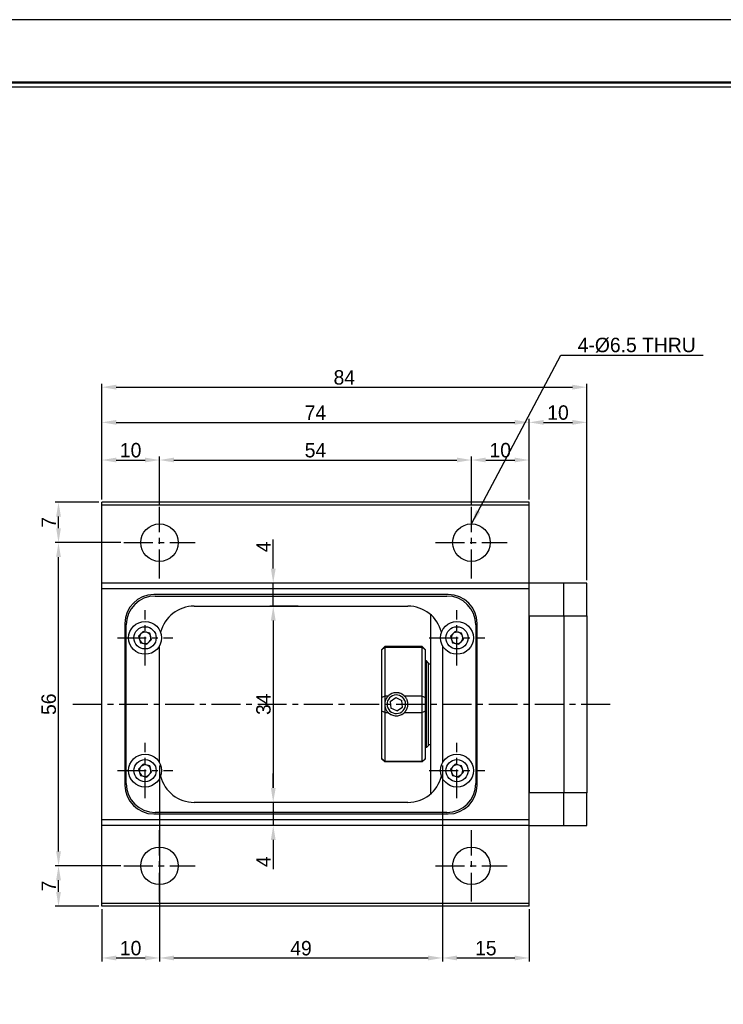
# Model space of a CAD drawing. Header units: millimetres. Extents: x 1047 to 1544, y 653 to 1004.
# Tile 5 of 6: x 1240 to 1362, y 833 to 1004. Entities that reach past the tile are written whole.
import ezdxf
from ezdxf.enums import TextEntityAlignment as Align

# ---------------------------------------------------------------- set-up
doc = ezdxf.new("R2010")
doc.units = ezdxf.units.MM
doc.linetypes.add('CENTER', pattern=[2, 1.25, -0.25, 0.25, -0.25])
for name, color, linetype in [('S1', 1, 'CENTER'), ('Z5', 7, 'Continuous'), ('Z7', 7, 'Continuous')]:
    doc.layers.add(name, color=color, linetype=linetype)
doc.dimstyles.new('S2.5', dxfattribs={"dimtxt": 2.5, "dimasz": 2.5, "dimexe": 0.6, "dimexo": 0.5, "dimgap": 0.4, "dimtad": 1, "dimdec": 3, "dimzin": 11, "dimdsep": 46, "dimtxsty": 'Standard', "dimcen": 0, "dimclrd": 5, "dimclre": 5, "dimclrt": 3, "dimadec": 0, "dimazin": 0, "dimtp": 3e-09, "dimtm": 1.1e-09, "dimtfac": 0.7, "dimtdec": 3, "dimtmove": 0, "dimatfit": 3, "dimfxl": 1.25, "dimtolj": 1, "dimtzin": 11, "dimarcsym": 0})

# ---------------------------------------------------------------- blocks, each defined once
blk = doc.blocks.new('*D101')
at = {"color": 5, "lineweight": -2, "ltscale": 4}
for p, q in [((1288.34, 902.25), (1283.43, 902.25)), ((1284.03, 899.75), (1284.03, 870.75)), ((1288.34, 868.25), (1283.43, 868.25))]:
    blk.add_line(p, q, dxfattribs=at)
at = {"color": 5}
for points in [[(1284.45, 899.75), (1283.62, 899.75), (1284.03, 902.25)], [(1283.62, 870.75), (1284.45, 870.75), (1284.03, 868.25)]]:
    blk.add_solid(points, dxfattribs=at)
at = {"layer": 'Defpoints', "color": 0}
for p in [(1288.84, 902.25), (1284.03, 868.25), (1288.84, 868.25)]:
    blk.add_point(p, dxfattribs=at)
at = {"color": 3, "insert": (1282.35, 885.25), "char_height": 2.5, "attachment_point": 5, "rotation": 90}
blk.add_mtext('\\A1;34', dxfattribs=at)
blk = doc.blocks.new('*D102')
at = {"color": 5, "lineweight": -2, "ltscale": 4}
for p, q in [((1284.03, 908.75), (1284.03, 913.8)), ((1290.84, 906.25), (1283.43, 906.25)), ((1284.03, 902.25), (1284.03, 906.25)), ((1287.84, 902.25), (1283.43, 902.25)), ((1284.03, 899.75), (1284.03, 897.25))]:
    blk.add_line(p, q, dxfattribs=at)
at = {"color": 5}
for points in [[(1283.62, 908.75), (1284.45, 908.75), (1284.03, 906.25)], [(1284.45, 899.75), (1283.62, 899.75), (1284.03, 902.25)]]:
    blk.add_solid(points, dxfattribs=at)
at = {"layer": 'Defpoints', "color": 0}
for p in [(1284.03, 906.25), (1291.34, 906.25), (1288.34, 902.25)]:
    blk.add_point(p, dxfattribs=at)
at = {"color": 3, "insert": (1282.35, 912.52), "char_height": 2.5, "attachment_point": 5, "rotation": 90}
blk.add_mtext('\\A1;4', dxfattribs=at)
blk = doc.blocks.new('*D103')
at = {"color": 5, "lineweight": -2, "ltscale": 4}
for p, q in [((1284.03, 870.75), (1284.03, 873.25)), ((1287.84, 868.25), (1283.43, 868.25)), ((1284.03, 868.25), (1284.03, 864.25)), ((1290.84, 864.25), (1283.43, 864.25)), ((1284.03, 861.75), (1284.03, 856.7))]:
    blk.add_line(p, q, dxfattribs=at)
at = {"color": 5}
for points in [[(1283.62, 870.75), (1284.45, 870.75), (1284.03, 868.25)], [(1284.45, 861.75), (1283.62, 861.75), (1284.03, 864.25)]]:
    blk.add_solid(points, dxfattribs=at)
at = {"layer": 'Defpoints', "color": 0}
for p in [(1288.34, 868.25), (1284.03, 864.25), (1291.34, 864.25)]:
    blk.add_point(p, dxfattribs=at)
at = {"color": 3, "insert": (1282.35, 857.97), "char_height": 2.5, "attachment_point": 5, "rotation": 90}
blk.add_mtext('\\A1;4', dxfattribs=at)
blk = doc.blocks.new('*D104')
at = {"color": 5, "lineweight": -2, "ltscale": 4}
for p, q in [((1257.65, 857.25), (1246.25, 857.25)), ((1246.85, 852.75), (1246.85, 854.75)), ((1253.84, 850.25), (1246.25, 850.25))]:
    blk.add_line(p, q, dxfattribs=at)
at = {"color": 5}
for points in [[(1247.27, 854.75), (1246.44, 854.75), (1246.85, 857.25)], [(1246.44, 852.75), (1247.27, 852.75), (1246.85, 850.25)]]:
    blk.add_solid(points, dxfattribs=at)
at = {"layer": 'Defpoints', "color": 0}
for p in [(1246.85, 857.25), (1258.15, 857.25), (1254.34, 850.25)]:
    blk.add_point(p, dxfattribs=at)
at = {"color": 3, "insert": (1245.17, 853.75), "char_height": 2.5, "attachment_point": 5, "rotation": 90}
blk.add_mtext('\\A1;7', dxfattribs=at)
blk = doc.blocks.new('*D105')
at = {"color": 5, "lineweight": -2, "ltscale": 4}
for p, q in [((1257.65, 913.25), (1246.25, 913.25)), ((1246.85, 859.75), (1246.85, 910.75)), ((1257.65, 857.25), (1246.25, 857.25))]:
    blk.add_line(p, q, dxfattribs=at)
at = {"color": 5}
for points in [[(1247.27, 910.75), (1246.44, 910.75), (1246.85, 913.25)], [(1246.44, 859.75), (1247.27, 859.75), (1246.85, 857.25)]]:
    blk.add_solid(points, dxfattribs=at)
at = {"layer": 'Defpoints', "color": 0}
for p in [(1246.85, 913.25), (1258.15, 913.25), (1258.15, 857.25)]:
    blk.add_point(p, dxfattribs=at)
at = {"color": 3, "insert": (1245.17, 885.25), "char_height": 2.5, "attachment_point": 5, "rotation": 90}
blk.add_mtext('\\A1;56', dxfattribs=at)
blk = doc.blocks.new('*D106')
at = {"color": 5, "lineweight": -2, "ltscale": 4}
for p, q in [((1253.84, 920.25), (1246.25, 920.25)), ((1246.85, 915.75), (1246.85, 917.75)), ((1257.65, 913.25), (1246.25, 913.25))]:
    blk.add_line(p, q, dxfattribs=at)
at = {"color": 5}
for points in [[(1247.27, 917.75), (1246.44, 917.75), (1246.85, 920.25)], [(1246.44, 915.75), (1247.27, 915.75), (1246.85, 913.25)]]:
    blk.add_solid(points, dxfattribs=at)
at = {"layer": 'Defpoints', "color": 0}
for p in [(1246.85, 920.25), (1254.34, 920.25), (1258.15, 913.25)]:
    blk.add_point(p, dxfattribs=at)
at = {"color": 3, "insert": (1245.17, 916.75), "char_height": 2.5, "attachment_point": 5, "rotation": 90}
blk.add_mtext('\\A1;7', dxfattribs=at)
blk = doc.blocks.new('*D107')
at = {"color": 5, "lineweight": -2, "ltscale": 4}
for p, q in [((1254.34, 920.75), (1254.34, 928.16)), ((1264.34, 919.94), (1264.34, 928.16)), ((1256.84, 927.56), (1261.84, 927.56))]:
    blk.add_line(p, q, dxfattribs=at)
at = {"color": 5}
for points in [[(1256.84, 927.98), (1256.84, 927.15), (1254.34, 927.56)], [(1261.84, 927.15), (1261.84, 927.98), (1264.34, 927.56)]]:
    blk.add_solid(points, dxfattribs=at)
at = {"layer": 'Defpoints', "color": 0}
for p in [(1264.34, 927.56), (1254.34, 920.25), (1264.34, 919.44)]:
    blk.add_point(p, dxfattribs=at)
at = {"color": 3, "insert": (1259.34, 929.25), "char_height": 2.5, "attachment_point": 5}
blk.add_mtext('\\A1;10', dxfattribs=at)
blk = doc.blocks.new('*D108')
at = {"color": 5, "lineweight": -2, "ltscale": 4}
for p, q in [((1264.34, 919.94), (1264.34, 928.16)), ((1318.34, 919.94), (1318.34, 928.16)), ((1266.84, 927.56), (1315.84, 927.56))]:
    blk.add_line(p, q, dxfattribs=at)
at = {"color": 5}
for points in [[(1266.84, 927.98), (1266.84, 927.15), (1264.34, 927.56)], [(1315.84, 927.15), (1315.84, 927.98), (1318.34, 927.56)]]:
    blk.add_solid(points, dxfattribs=at)
at = {"layer": 'Defpoints', "color": 0}
for p in [(1318.34, 927.56), (1264.34, 919.44), (1318.34, 919.44)]:
    blk.add_point(p, dxfattribs=at)
at = {"color": 3, "insert": (1291.34, 929.25), "char_height": 2.5, "attachment_point": 5}
blk.add_mtext('\\A1;54', dxfattribs=at)
blk = doc.blocks.new('*D109')
at = {"color": 5, "lineweight": -2, "ltscale": 4}
for p, q in [((1318.34, 919.94), (1318.34, 928.16)), ((1328.34, 920.75), (1328.34, 928.16)), ((1320.84, 927.56), (1325.84, 927.56))]:
    blk.add_line(p, q, dxfattribs=at)
at = {"color": 5}
for points in [[(1320.84, 927.98), (1320.84, 927.15), (1318.34, 927.56)], [(1325.84, 927.15), (1325.84, 927.98), (1328.34, 927.56)]]:
    blk.add_solid(points, dxfattribs=at)
at = {"layer": 'Defpoints', "color": 0}
for p in [(1328.34, 927.56), (1328.34, 920.25), (1318.34, 919.44)]:
    blk.add_point(p, dxfattribs=at)
at = {"color": 3, "insert": (1323.34, 929.25), "char_height": 2.5, "attachment_point": 5}
blk.add_mtext('\\A1;10', dxfattribs=at)
blk = doc.blocks.new('*D110')
at = {"color": 5, "lineweight": -2, "ltscale": 4}
for p, q in [((1254.34, 920.75), (1254.34, 934.69)), ((1256.84, 934.09), (1325.84, 934.09)), ((1328.34, 920.75), (1328.34, 934.69))]:
    blk.add_line(p, q, dxfattribs=at)
at = {"color": 5}
for points in [[(1256.84, 934.5), (1256.84, 933.67), (1254.34, 934.09)], [(1325.84, 933.67), (1325.84, 934.5), (1328.34, 934.09)]]:
    blk.add_solid(points, dxfattribs=at)
at = {"layer": 'Defpoints', "color": 0}
for p in [(1328.34, 934.09), (1254.34, 920.25), (1328.34, 920.25)]:
    blk.add_point(p, dxfattribs=at)
at = {"color": 3, "insert": (1291.34, 935.77), "char_height": 2.5, "attachment_point": 5}
blk.add_mtext('\\A1;74', dxfattribs=at)
blk = doc.blocks.new('*D111')
at = {"color": 5, "lineweight": -2, "ltscale": 4}
for p, q in [((1264.34, 874.62), (1264.34, 840.69)), ((1254.34, 849.75), (1254.34, 840.69)), ((1256.84, 841.29), (1261.84, 841.29))]:
    blk.add_line(p, q, dxfattribs=at)
at = {"color": 5}
for points in [[(1256.84, 841.71), (1256.84, 840.87), (1254.34, 841.29)], [(1261.84, 840.87), (1261.84, 841.71), (1264.34, 841.29)]]:
    blk.add_solid(points, dxfattribs=at)
at = {"layer": 'Defpoints', "color": 0}
for p in [(1264.34, 875.12), (1254.34, 850.25), (1264.34, 841.29)]:
    blk.add_point(p, dxfattribs=at)
at = {"color": 3, "insert": (1259.34, 842.98), "char_height": 2.5, "attachment_point": 5}
blk.add_mtext('\\A1;10', dxfattribs=at)
blk = doc.blocks.new('*D112')
at = {"color": 5, "lineweight": -2, "ltscale": 4}
for p, q in [((1264.34, 874.62), (1264.34, 840.69)), ((1313.34, 874.62), (1313.34, 840.69)), ((1266.84, 841.29), (1310.84, 841.29))]:
    blk.add_line(p, q, dxfattribs=at)
at = {"color": 5}
for points in [[(1266.84, 841.71), (1266.84, 840.87), (1264.34, 841.29)], [(1310.84, 840.87), (1310.84, 841.71), (1313.34, 841.29)]]:
    blk.add_solid(points, dxfattribs=at)
at = {"layer": 'Defpoints', "color": 0}
for p in [(1264.34, 875.12), (1313.34, 875.12), (1313.34, 841.29)]:
    blk.add_point(p, dxfattribs=at)
at = {"color": 3, "insert": (1288.84, 842.97), "char_height": 2.5, "attachment_point": 5}
blk.add_mtext('\\A1;49', dxfattribs=at)
blk = doc.blocks.new('*D113')
at = {"color": 5, "lineweight": -2, "ltscale": 4}
for p, q in [((1313.34, 874.62), (1313.34, 840.69)), ((1328.34, 849.75), (1328.34, 840.69)), ((1315.84, 841.29), (1325.84, 841.29))]:
    blk.add_line(p, q, dxfattribs=at)
at = {"color": 5}
for points in [[(1315.84, 841.71), (1315.84, 840.87), (1313.34, 841.29)], [(1325.84, 840.87), (1325.84, 841.71), (1328.34, 841.29)]]:
    blk.add_solid(points, dxfattribs=at)
at = {"layer": 'Defpoints', "color": 0}
for p in [(1313.34, 875.12), (1328.34, 850.25), (1328.34, 841.29)]:
    blk.add_point(p, dxfattribs=at)
at = {"color": 3, "insert": (1320.84, 842.98), "char_height": 2.5, "attachment_point": 5}
blk.add_mtext('\\A1;15', dxfattribs=at)
blk = doc.blocks.new('*D114')
at = {"color": 5, "lineweight": -2, "ltscale": 4}
for p, q in [((1328.34, 920.75), (1328.34, 934.69)), ((1330.84, 934.09), (1335.84, 934.09)), ((1338.34, 906.75), (1338.34, 934.69))]:
    blk.add_line(p, q, dxfattribs=at)
at = {"color": 5}
for points in [[(1330.84, 934.5), (1330.84, 933.67), (1328.34, 934.09)], [(1335.84, 933.67), (1335.84, 934.5), (1338.34, 934.09)]]:
    blk.add_solid(points, dxfattribs=at)
at = {"layer": 'Defpoints', "color": 0}
for p in [(1338.34, 934.09), (1328.34, 920.25), (1338.34, 906.25)]:
    blk.add_point(p, dxfattribs=at)
at = {"color": 3, "insert": (1333.34, 935.77), "char_height": 2.5, "attachment_point": 5}
blk.add_mtext('\\A1;10', dxfattribs=at)
blk = doc.blocks.new('*D115')
at = {"color": 5, "lineweight": -2, "ltscale": 4}
for p, q in [((1254.34, 920.75), (1254.34, 940.78)), ((1256.84, 940.18), (1335.84, 940.18)), ((1338.34, 906.75), (1338.34, 940.78))]:
    blk.add_line(p, q, dxfattribs=at)
at = {"color": 5}
for points in [[(1256.84, 940.6), (1256.84, 939.76), (1254.34, 940.18)], [(1335.84, 939.76), (1335.84, 940.6), (1338.34, 940.18)]]:
    blk.add_solid(points, dxfattribs=at)
at = {"layer": 'Defpoints', "color": 0}
for p in [(1338.34, 940.18), (1254.34, 920.25), (1338.34, 906.25)]:
    blk.add_point(p, dxfattribs=at)
at = {"color": 3, "insert": (1296.34, 941.86), "char_height": 2.5, "attachment_point": 5}
blk.add_mtext('\\A1;84', dxfattribs=at)
blk = doc.blocks.new('란표제')
at = {"layer": 'Z7', "color": 0}
blk.add_line((297, 210), (0, 210), dxfattribs=at)
at = {"layer": 'Z7', "const_width": 0.25}
blk.add_lwpolyline([(290.5, 6.5), (290.5, 203.5), (10, 203.5), (10, 6.5)], close=True, dxfattribs=at)
at = {"layer": 'Z7'}
blk.add_lwpolyline([(290, 7), (290, 203), (10.5, 203), (10.5, 7)], close=True, dxfattribs=at)
at = {"layer": 'Z5', "ltscale": 0.5}
for tag, p, height in [('TITLE', (237.17, 24.41), 2.5), ('도번', (251.18, 15.64), 2.5), ('SCALE', (253.78, 9.55), 1.2), ('DATE', (277.02, 9.51), 1.2)]:
    blk.add_attdef(tag, p, '', height=height, dxfattribs=at)
at = {"layer": 'Z7'}
for tag, p in [('필렛', (179.25, 10.9)), ('모따기', (179.25, 8.3))]:
    blk.add_attdef(tag, text='', height=1.15, dxfattribs=at).set_placement(p, align=Align.MIDDLE_LEFT)

msp = doc.modelspace()

# ---------------------------------------------------------------- linework, layer by layer
for p, q in [((1328.3447, 920.2486), (1254.3447, 920.2486)), ((1254.3447, 919.7486), (1254.3447, 920.2486)), ((1328.3447, 919.7486), (1254.3447, 919.7486)), ((1254.3447, 906.2486), (1254.3447, 919.7486)), ((1328.3447, 919.7486), (1328.3447, 920.2486)), ((1328.3447, 906.2486), (1328.3447, 919.7486)), ((1328.3447, 906.2486), (1254.3447, 906.2486)), ((1254.3447, 905.2486), (1254.3447, 906.2486)), ((1334.3447, 906.2486), (1328.3447, 906.2486)), ((1328.3447, 905.2486), (1328.3447, 906.2486)), ((1334.3447, 900.5783), (1334.3447, 906.2486)), ((1338.3447, 906.2486), (1334.3447, 906.2486)), ((1338.3447, 900.5783), (1338.3447, 906.2486)), ((1328.3447, 905.2486), (1254.3447, 905.2486)), ((1254.3447, 865.2486), (1254.3447, 905.2486)), ((1314.3447, 904.2486), (1263.3447, 904.2486)), ((1328.3447, 865.2486), (1328.3447, 905.2486)), ((1263.5947, 903.9986), (1314.0947, 903.9986)), ((1270.3447, 902.2486), (1307.3447, 902.2486)), ((1311.3447, 869.7765), (1311.3447, 900.7208)), ((1258.3447, 899.2486), (1258.3447, 871.2486)), ((1258.5947, 871.4986), (1258.5947, 898.9986)), ((1319.0947, 898.9986), (1319.0947, 871.4986)), ((1319.3447, 871.2486), (1319.3447, 899.2486)), ((1328.3447, 900.5783), (1334.3447, 900.5783)), ((1328.3447, 900.5783), (1328.3447, 869.9189)), ((1334.3447, 900.5783), (1338.3447, 900.5783)), ((1334.3447, 900.5783), (1334.3447, 869.9189)), ((1338.3447, 900.5783), (1338.3447, 869.9189)), ((1261.5205, 897.8569), (1260.7228, 897.022)), ((1262.6424, 897.5835), (1261.5205, 897.8569)), ((1262.9665, 896.4752), (1262.6424, 897.5835)), ((1315.5205, 897.8569), (1314.7228, 897.022)), ((1316.6424, 897.5835), (1315.5205, 897.8569)), ((1316.9665, 896.4752), (1316.6424, 897.5835)), ((1260.7228, 897.022), (1261.047, 895.9137)), ((1261.047, 895.9137), (1262.1689, 895.6404)), ((1262.1689, 895.6404), (1262.9665, 896.4752)), ((1314.7228, 897.022), (1315.047, 895.9137)), ((1315.047, 895.9137), (1316.1689, 895.6404)), ((1316.1689, 895.6404), (1316.9665, 896.4752)), ((1264.3447, 875.117), (1264.3447, 895.3802)), ((1302.8447, 894.7486), (1303.3447, 895.2486)), ((1302.8447, 894.675), (1302.8447, 894.7486)), ((1302.8447, 886.4288), (1302.8447, 894.675)), ((1309.8447, 895.2486), (1303.3447, 895.2486)), ((1303.3447, 895.2486), (1303.3447, 895.1481)), ((1303.3447, 895.1481), (1303.3447, 886.6628)), ((1303.3447, 895.1481), (1309.8447, 895.1481)), ((1310.3447, 894.7486), (1309.8447, 895.2486)), ((1309.8447, 895.1481), (1309.8447, 895.2486)), ((1309.8447, 886.6628), (1309.8447, 895.1481)), ((1310.3447, 894.7486), (1310.3447, 894.675)), ((1310.3447, 894.675), (1310.3447, 890.5519)), ((1313.3447, 895.3802), (1313.3447, 875.117)), ((1310.5447, 892.7486), (1310.3447, 892.7486)), ((1310.5447, 877.7486), (1310.5447, 892.7486)), ((1310.8447, 892.4486), (1310.5447, 892.7486)), ((1310.8447, 892.4486), (1310.8447, 878.0486)), ((1310.8447, 892.2486), (1311.3447, 892.2486)), ((1310.3447, 890.5519), (1310.3447, 886.4288)), ((1302.8447, 884.0684), (1302.8447, 886.4288)), ((1303.3447, 886.6628), (1303.3447, 885.2486)), ((1303.9305, 886.6628), (1303.3447, 886.6628)), ((1304.295, 885.7298), (1305.2365, 886.3982)), ((1304.295, 885.7298), (1304.4031, 884.5802)), ((1305.2365, 886.3982), (1306.2862, 885.9171)), ((1306.3943, 884.7674), (1306.2862, 885.9171)), ((1309.8447, 886.6628), (1306.7589, 886.6628)), ((1309.8447, 883.8344), (1309.8447, 886.6628)), ((1310.3447, 886.4288), (1310.3447, 884.0684)), ((1302.8447, 875.8222), (1302.8447, 884.0684)), ((1303.3447, 885.2486), (1303.3447, 883.8344)), ((1303.3447, 883.8344), (1303.9305, 883.8344)), ((1303.3447, 883.8344), (1303.3447, 875.3491)), ((1305.4528, 884.099), (1304.4031, 884.5802)), ((1305.4528, 884.099), (1306.3943, 884.7674)), ((1306.7589, 883.8344), (1309.8447, 883.8344)), ((1309.8447, 875.3491), (1309.8447, 883.8344)), ((1310.3447, 884.0684), (1310.3447, 879.9453)), ((1310.3447, 879.9453), (1310.3447, 875.8222)), ((1310.5447, 877.7486), (1310.3447, 877.7486)), ((1310.8447, 878.0486), (1310.5447, 877.7486)), ((1310.8447, 878.2486), (1311.3447, 878.2486)), ((1302.8447, 875.7486), (1302.8447, 875.8222)), ((1302.8447, 875.7486), (1303.3447, 875.2486)), ((1309.8447, 875.3491), (1303.3447, 875.3491)), ((1303.3447, 875.3491), (1303.3447, 875.2486)), ((1309.8447, 875.2486), (1303.3447, 875.2486)), ((1310.3447, 875.7486), (1309.8447, 875.2486)), ((1309.8447, 875.2486), (1309.8447, 875.3491)), ((1310.3447, 875.8222), (1310.3447, 875.7486)), ((1261.5205, 874.8569), (1260.7228, 874.022)), ((1260.7228, 874.022), (1261.047, 872.9137)), ((1262.6424, 874.5835), (1261.5205, 874.8569)), ((1262.1689, 872.6404), (1262.9665, 873.4752)), ((1262.9665, 873.4752), (1262.6424, 874.5835)), ((1315.5205, 874.8569), (1314.7228, 874.022)), ((1314.7228, 874.022), (1315.047, 872.9137)), ((1316.6424, 874.5835), (1315.5205, 874.8569)), ((1316.1689, 872.6404), (1316.9665, 873.4752)), ((1316.9665, 873.4752), (1316.6424, 874.5835)), ((1261.047, 872.9137), (1262.1689, 872.6404)), ((1315.047, 872.9137), (1316.1689, 872.6404)), ((1334.3447, 869.9189), (1328.3447, 869.9189)), ((1338.3447, 869.9189), (1334.3447, 869.9189)), ((1334.3447, 864.2486), (1334.3447, 869.9189)), ((1338.3447, 864.2486), (1338.3447, 869.9189)), ((1307.3447, 868.2486), (1270.3447, 868.2486)), ((1328.3447, 865.2486), (1254.3447, 865.2486)), ((1254.3447, 864.2486), (1254.3447, 865.2486)), ((1263.3447, 866.2486), (1314.3447, 866.2486)), ((1314.0947, 866.4986), (1263.5947, 866.4986)), ((1328.3447, 864.2486), (1328.3447, 865.2486)), ((1328.3447, 864.2486), (1254.3447, 864.2486)), ((1254.3447, 850.7486), (1254.3447, 864.2486)), ((1328.3447, 864.2486), (1334.3447, 864.2486)), ((1328.3447, 850.7486), (1328.3447, 864.2486)), ((1334.3447, 864.2486), (1338.3447, 864.2486)), ((1328.3447, 850.7486), (1254.3447, 850.7486)), ((1254.3447, 850.2486), (1254.3447, 850.7486)), ((1328.3447, 850.2486), (1254.3447, 850.2486)), ((1328.3447, 850.2486), (1328.3447, 850.7486))]:
    msp.add_line(p, q)
at = {"ltscale": 4}
msp.add_line((1310.8447, 892.2486), (1310.8447, 878.2486), dxfattribs=at)
for centre, radius in [((1264.3447, 913.2486), 3.25), ((1318.3447, 913.2486), 3.25), ((1261.8447, 896.7486), 2.85), ((1315.8447, 896.7486), 2.85), ((1261.8447, 896.7486), 1.925), ((1315.8447, 896.7486), 1.925), ((1261.8447, 873.7486), 2.85), ((1261.8447, 873.7486), 1.925), ((1315.8447, 873.7486), 2.85), ((1315.8447, 873.7486), 1.925), ((1264.3447, 857.2486), 3.25), ((1318.3447, 857.2486), 3.25)]:
    msp.add_circle(centre, radius)
for centre, radius, start, end in [((1263.3447, 899.2486), 5, 90, 180), ((1314.3447, 899.2486), 5, 0, 90), ((1263.5947, 898.9986), 5, 90, 180), ((1314.0947, 898.9986), 5, 0, 90), ((1270.3447, 896.2486), 6, 90, 165.866523), ((1307.3447, 896.2486), 6, 14.133477, 90), ((1261.8447, 896.7486), 1, 136.305056, 196.305056), ((1261.8447, 896.7486), 1, 76.305056, 136.305056), ((1261.8447, 896.7486), 1, 16.305056, 76.305056), ((1315.8447, 896.7486), 1, 136.305056, 196.305056), ((1315.8447, 896.7486), 1, 76.305056, 136.305056), ((1315.8447, 896.7486), 1, 16.305056, 76.305056), ((1261.8447, 896.7486), 1, 196.305056, 256.305056), ((1261.8447, 896.7486), 1, 256.305056, 316.305056), ((1261.8447, 896.7486), 1, 316.305056, 16.305056), ((1315.8447, 896.7486), 1, 196.305056, 256.305056), ((1315.8447, 896.7486), 1, 256.305056, 316.305056), ((1315.8447, 896.7486), 1, 316.305056, 16.305056), ((1305.3447, 885.2486), 2, 46.157175, 127.487786), ((1305.3447, 885.2486), 1.61, 35.372746, 215.372746), ((1305.3447, 885.2486), 1.61, 215.372746, 35.372746), ((1305.3447, 885.2486), 2, 226.157175, 307.487786), ((1261.8447, 873.7486), 1, 136.305056, 196.305056), ((1261.8447, 873.7486), 1, 196.305056, 256.305056), ((1261.8447, 873.7486), 1, 76.305056, 136.305056), ((1261.8447, 873.7486), 1, 16.305056, 76.305056), ((1261.8447, 873.7486), 1, 316.305056, 16.305056), ((1315.8447, 873.7486), 1, 136.305056, 196.305056), ((1315.8447, 873.7486), 1, 196.305056, 256.305056), ((1315.8447, 873.7486), 1, 76.305056, 136.305056), ((1315.8447, 873.7486), 1, 16.305056, 76.305056), ((1315.8447, 873.7486), 1, 316.305056, 16.305056), ((1261.8447, 873.7486), 1, 256.305056, 316.305056), ((1270.3447, 874.2486), 6, 194.133477, 270), ((1307.3447, 874.2486), 6, 270, 345.866523), ((1315.8447, 873.7486), 1, 256.305056, 316.305056), ((1263.3447, 871.2486), 5, 180, 270), ((1263.5947, 871.4986), 5, 180, 270), ((1314.0947, 871.4986), 5, 270, 0), ((1314.3447, 871.2486), 5, 270, 0)]:
    msp.add_arc(centre, radius, start, end)
for points in [[(1303.3447, 895.1481), (1303.1779, 894.9909), (1303.0112, 894.8332), (1302.8447, 894.675)], [(1309.8447, 895.1481), (1310.0115, 894.9909), (1310.1781, 894.8332), (1310.3447, 894.675)], [(1303.3447, 886.6628), (1303.1779, 886.5842), (1303.0112, 886.5062), (1302.8447, 886.4288)], [(1309.8447, 886.6628), (1310.0115, 886.5842), (1310.1781, 886.5062), (1310.3447, 886.4288)], [(1303.3447, 883.8344), (1303.1779, 883.913), (1303.0112, 883.9911), (1302.8447, 884.0684)], [(1310.3447, 884.0684), (1310.1781, 883.9911), (1310.0115, 883.913), (1309.8447, 883.8344)], [(1303.3447, 875.3491), (1303.1779, 875.5064), (1303.0112, 875.6641), (1302.8447, 875.8222)], [(1310.3447, 875.8222), (1310.1781, 875.6641), (1310.0115, 875.5064), (1309.8447, 875.3491)]]:
    msp.add_open_spline(points, degree=3)
for points, knots in [([(1306.7589, 886.6628), (1306.5922, 886.8295), (1306.382, 886.9789), (1305.896, 887.1893), (1305.6208, 887.2486), (1305.0685, 887.2486), (1304.7933, 887.1893), (1304.3073, 886.9789), (1304.0971, 886.8295), (1303.9305, 886.6628)], [0, 0, 0, 0, 0.25, 0.25, 0.5, 0.5, 0.75, 0.75, 1, 1, 1, 1]), ([(1303.9305, 886.6628), (1303.8977, 886.6287), (1303.8345, 886.5629), (1303.7518, 886.4601), (1303.681, 886.3607), (1303.6215, 886.2657), (1303.5719, 886.1763), (1303.5312, 886.0935), (1303.4714, 885.9574), (1303.4061, 885.7624), (1303.354, 885.5046), (1303.3478, 885.3329), (1303.3447, 885.2486)], [0, 0, 0, 0, 0.09049963, 0.1746611, 0.25248457, 0.32397038, 0.38911917, 0.44793196, 0.50041031, 0.67300931, 0.83950861, 1, 1, 1, 1]), ([(1307.3447, 885.2486), (1307.3439, 885.2903), (1307.3424, 885.3745), (1307.3299, 885.5014), (1307.3095, 885.6295), (1307.2802, 885.7583), (1307.2416, 885.8871), (1307.1856, 886.0368), (1307.0983, 886.2192), (1306.96, 886.4428), (1306.83, 886.585), (1306.7589, 886.6628)], [0, 0, 0, 0, 0.07944344, 0.16037565, 0.24280912, 0.32675568, 0.41222652, 0.49923222, 0.63164852, 0.79857642, 1, 1, 1, 1]), ([(1303.3447, 885.2486), (1303.3454, 885.2069), (1303.3469, 885.1228), (1303.3594, 884.9959), (1303.3798, 884.8677), (1303.4092, 884.7389), (1303.4477, 884.6101), (1303.5037, 884.4605), (1303.5911, 884.278), (1303.7294, 884.0545), (1303.8594, 883.9122), (1303.9305, 883.8344)], [0, 0, 0, 0, 0.07944344, 0.16037565, 0.24280912, 0.32675568, 0.41222652, 0.49923222, 0.63164852, 0.79857642, 1, 1, 1, 1]), ([(1303.9305, 883.8344), (1304.0971, 883.6677), (1304.3073, 883.5183), (1304.7933, 883.308), (1305.0685, 883.2486), (1305.6208, 883.2486), (1305.896, 883.308), (1306.382, 883.5183), (1306.5922, 883.6677), (1306.7589, 883.8344)], [0, 0, 0, 0, 0.25, 0.25, 0.5, 0.5, 0.75, 0.75, 1, 1, 1, 1]), ([(1306.7589, 883.8344), (1306.7916, 883.8685), (1306.8548, 883.9343), (1306.9376, 884.0371), (1307.0084, 884.1365), (1307.0679, 884.2315), (1307.1174, 884.3209), (1307.1582, 884.4038), (1307.2179, 884.5398), (1307.2833, 884.7348), (1307.3353, 884.9927), (1307.3416, 885.1644), (1307.3447, 885.2486)], [0, 0, 0, 0, 0.09049963, 0.1746611, 0.25248457, 0.32397038, 0.38911917, 0.44793196, 0.50041031, 0.67300931, 0.83950861, 1, 1, 1, 1])]:
    msp.add_open_spline(points, degree=3, knots=knots)
at = {"layer": 'S1', "ltscale": 4}
for p, q in [((1264.3447, 907.0586), (1264.3447, 919.4386)), ((1318.3447, 907.0586), (1318.3447, 919.4386)), ((1258.1547, 913.2486), (1270.5347, 913.2486)), ((1312.1547, 913.2486), (1324.5347, 913.2486)), ((1261.8447, 891.952), (1261.8447, 901.5452)), ((1315.8447, 891.952), (1315.8447, 901.5452)), ((1257.0481, 896.7486), (1266.6413, 896.7486)), ((1311.0481, 896.7486), (1320.6413, 896.7486)), ((1249.3447, 885.2486), (1343.3447, 885.2486)), ((1261.8447, 868.952), (1261.8447, 878.5452)), ((1315.8447, 868.952), (1315.8447, 878.5452)), ((1257.0481, 873.7486), (1266.6413, 873.7486)), ((1311.0481, 873.7486), (1320.6413, 873.7486)), ((1264.3447, 851.0586), (1264.3447, 863.4386)), ((1318.3447, 851.0586), (1318.3447, 863.4386)), ((1258.1547, 857.2486), (1270.5347, 857.2486)), ((1312.1547, 857.2486), (1324.5347, 857.2486))]:
    msp.add_line(p, q, dxfattribs=at)

# ---------------------------------------------------------------- block references
at = {"ltscale": 5, "xscale": 1.67280711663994, "yscale": 1.67280711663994, "zscale": 1.67280711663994}
msp.add_blockref('란표제', (1047.1638, 652.5584), dxfattribs=at)

# ---------------------------------------------------------------- texts
at = {"color": 3, "ltscale": 4, "insert": (1336.7501, 946.15), "char_height": 2.5, "attachment_point": 7}
msp.add_mtext('4-%%C6.5 THRU', dxfattribs=at)

# ---------------------------------------------------------------- dimensions: what is measured, and where the dimension line sits
at = {"ltscale": 4}
for base, p1, p2, picture, middle in [((1338.3447, 940.1811), (1254.3447, 920.2486), (1338.3447, 906.2486), '*D115', (1296.3447, 941.8644)), ((1328.3447, 934.088), (1254.3447, 920.2486), (1328.3447, 920.2486), '*D110', (1291.3447, 935.773)), ((1338.3447, 934.088), (1328.3447, 920.2486), (1338.3447, 906.2486), '*D114', (1333.3447, 935.773)), ((1264.3447, 927.5632), (1254.3447, 920.2486), (1264.3447, 919.4386), '*D107', (1259.3447, 929.2482)), ((1318.3447, 927.5632), (1264.3447, 919.4386), (1318.3447, 919.4386), '*D108', (1291.3447, 929.2465)), ((1328.3447, 927.5632), (1318.3447, 919.4386), (1328.3447, 920.2486), '*D109', (1323.3447, 929.2482)), ((1264.3447, 841.2907), (1254.3447, 850.2486), (1264.3447, 875.117), '*D111', (1259.3447, 842.9757)), ((1313.3447, 841.2907), (1264.3447, 875.117), (1313.3447, 875.117), '*D112', (1288.8447, 842.974)), ((1328.3447, 841.2907), (1313.3447, 875.117), (1328.3447, 850.2486), '*D113', (1320.8447, 842.9757))]:
    dim = msp.add_linear_dim(base=base, p1=p1, p2=p2, dimstyle='S2.5', dxfattribs=at)
    dim.commit()
    dim.dimension.update_dxf_attribs({"geometry": picture, "text_midpoint": middle})
for base, p1, p2, picture, middle in [((1246.8546, 920.2486), (1258.1547, 913.2486), (1254.3447, 920.2486), '*D106', (1245.1729, 916.7486)), ((1246.8546, 913.2486), (1258.1547, 857.2486), (1258.1547, 913.2486), '*D105', (1245.1729, 885.2486)), ((1284.0324, 868.2486), (1288.8447, 902.2486), (1288.8447, 868.2486), '*D101', (1282.3491, 885.2486)), ((1246.8546, 857.2486), (1254.3447, 850.2486), (1258.1547, 857.2486), '*D104', (1245.1729, 853.7486))]:
    dim = msp.add_linear_dim(base=base, p1=p1, p2=p2, angle=90, dimstyle='S2.5', dxfattribs=at)
    dim.commit()
    dim.dimension.update_dxf_attribs({"geometry": picture, "text_midpoint": middle})
for base, p1, p2, angle, picture, middle in [((1284.0324, 906.2486), (1288.3447, 902.2486), (1291.3447, 906.2486), 90, '*D102', (1284.0324, 912.5241)), ((1284.0324, 864.2486), (1288.3447, 868.2486), (1291.3447, 864.2486), 270, '*D103', (1284.0324, 857.9731))]:
    dim = msp.add_linear_dim(base=base, p1=p1, p2=p2, angle=angle, dimstyle='S2.5', dxfattribs=at)
    dim.commit()
    dim.dimension.update_dxf_attribs({"geometry": picture, "text_midpoint": middle, "dimtype": 160})

# ---------------------------------------------------------------- leaders
at = {"ltscale": 4, "annotation_type": 0, "has_hookline": 1, "hookline_direction": 0, "text_width": 21.6977}
msp.add_leader([(1318.3447, 916.4986), (1333.8501, 945.75), (1336.3501, 945.75)], dimstyle='S2.5', dxfattribs=at)

doc.saveas('drawing.dxf')
